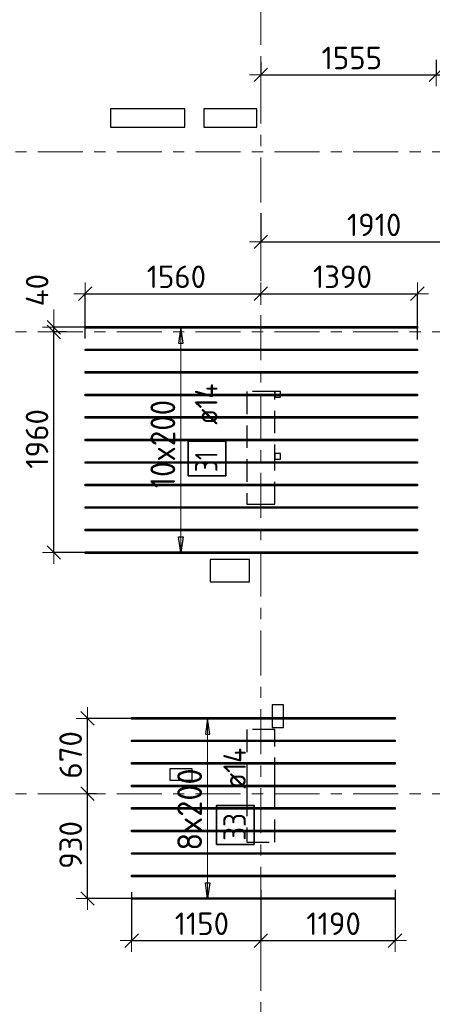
# Model space of a CAD drawing. Header units: metres. Extents: x -38 to 100, y -15 to 19.
# Tile 6 of 63: x 7.01 to 10.67, y 1.43 to 10.17. Entities that reach past the tile are written whole.
import ezdxf

# ---------------------------------------------------------------- set-up
doc = ezdxf.new("R2010")
doc.units = ezdxf.units.M
doc.header["$PDMODE"] = 65
for name, pattern in [('______11', [0.5, 0.4, -0.05, 0, -0.05]), ('______2', [0.27, 0.2, -0.07]), ('______5', [1.1, 0.8, -0.1, 0.1, -0.1])]:
    doc.linetypes.add(name, pattern=pattern)
for name, color, linetype, lineweight in [('XR$2$Осевая линия (1)', 7, '______5', 13), ('XR$3$Перекрытие (1)', 7, 'Continuous', 35), ('XR$3$Размерная линия (1)', 7, 'Continuous', 13), ('XR$5$Стена (1)', 7, 'Continuous', 35)]:
    doc.layers.add(name, color=color, linetype=linetype, lineweight=lineweight)
doc.layers.add('XR$3$Арм.стержн.Доп. Арм верхн.зоны Х', color=7, linetype='Continuous', lineweight=35, true_color=0x8c8cff)
doc.styles.add('ISOCPEUR', font='txt')
doc.dimstyles.new('DIMSTYLE_3', dxfattribs={"dimtxt": 0.2, "dimasz": 0.2, "dimexe": 0, "dimexo": 0, "dimgap": 0.1, "dimtad": 2, "dimdec": 0, "dimlfac": 1000, "dimrnd": 5, "dimzin": 12, "dimdsep": 46, "dimtxsty": 'ISOCPEUR', "dimblk1": 'ALL_ML_STRICH', "dimblk2": 'ALL_ML_STRICH', "dimsah": 1, "dimcen": 0, "dimclrd": 7, "dimclre": 256, "dimclrt": 7, "dimadec": 0, "dimazin": 0, "dimtfac": 1, "dimtdec": 0, "dimtix": 1, "dimtmove": 2, "dimatfit": 3, "dimfxl": 0, "dimtzin": 0, "dimlwd": 0, "dimlwe": -3, "dimarcsym": 0})
doc.dimstyles.new('DIMSTYLE_6', dxfattribs={"dimtxt": 0.2, "dimasz": 0.2, "dimexe": 0, "dimexo": 0, "dimgap": 0.1, "dimtad": 2, "dimdec": 0, "dimlfac": 1000, "dimrnd": 5, "dimzin": 12, "dimdsep": 46, "dimtxsty": 'ISOCPEUR', "dimblk1": 'ALL_ML_STRICH', "dimblk2": 'ALL_ML_STRICH', "dimsah": 1, "dimcen": 0, "dimclrd": 7, "dimclre": 256, "dimclrt": 7, "dimadec": 0, "dimazin": 0, "dimtfac": 1, "dimtdec": 0, "dimtix": 1, "dimtmove": 2, "dimatfit": 3, "dimfxl": 0, "dimtvp": 1.2, "dimtzin": 0, "dimlwd": 0, "dimlwe": -3, "dimarcsym": 0})

# ---------------------------------------------------------------- blocks, each defined once
blk = doc.blocks.new('ALL_ML_STRICH')
at = {"color": 0, "linetype": 'ByBlock', "lineweight": -2}
for p, q in [((0, -0.5), (0, 0.5)), ((-1, 0), (0.5, 0)), ((-0.3, -0.3), (0.3, 0.3))]:
    blk.add_line(p, q, dxfattribs=at)
blk = doc.blocks.new('*D69')
at = {"layer": 'DEFPOINTS', "color": 7, "linetype": 'Continuous', "lineweight": 13, "transparency": 33554687}
for p in [(9.15, 2.4656), (8.002, 2.4443), (8.002, 1.9953)]:
    blk.add_point(p, dxfattribs=at)
at = {"layer": 'XR$3$Размерная линия (1)', "color": 9, "linetype": 'Continuous', "lineweight": -2, "true_color": 0xc7c7c7, "transparency": 33554687}
for p, q in [((8.002, 2.4243), (8.002, 1.9953)), ((9.15, 2.4456), (9.15, 1.9953))]:
    blk.add_line(p, q, dxfattribs=at)
at = {"layer": 'XR$3$Размерная линия (1)', "color": 7, "linetype": 'Continuous', "lineweight": -2, "transparency": 33554687}
blk.add_line((8.002, 1.9953), (9.15, 1.9953), dxfattribs=at)
at = {"layer": 'XR$3$Размерная линия (1)', "color": 7, "linetype": 'Continuous', "lineweight": 13, "transparency": 33554687, "xscale": 0.2, "yscale": 0.2, "zscale": 0.2, "rotation": 180}
blk.add_blockref('ALL_ML_STRICH', (8.002, 1.9953), dxfattribs=at)
at = {"layer": 'XR$3$Размерная линия (1)', "color": 7, "linetype": 'Continuous', "lineweight": 13, "transparency": 33554687, "xscale": 0.2, "yscale": 0.2, "zscale": 0.2}
blk.add_blockref('ALL_ML_STRICH', (9.15, 1.9953), dxfattribs=at)
at = {"layer": 'XR$3$Размерная линия (1)', "color": 7, "linetype": 'Continuous', "lineweight": 13, "transparency": 33554687, "insert": (8.626, 2.1453), "char_height": 0.2, "width": 0.8, "attachment_point": 5, "style": 'ISOCPEUR'}
blk.add_mtext('\\A1;{1150}', dxfattribs=at)
blk = doc.blocks.new('*D70')
at = {"layer": 'DEFPOINTS', "color": 7, "linetype": 'Continuous', "lineweight": 13, "transparency": 33554687}
for p in [(9.15, 2.4656), (10.342, 2.4656), (9.15, 1.9953)]:
    blk.add_point(p, dxfattribs=at)
at = {"layer": 'XR$3$Размерная линия (1)', "color": 9, "linetype": 'Continuous', "lineweight": -2, "true_color": 0xc7c7c7, "transparency": 33554687}
for p, q in [((9.15, 2.4456), (9.15, 1.9953)), ((10.342, 2.4456), (10.342, 1.9953))]:
    blk.add_line(p, q, dxfattribs=at)
at = {"layer": 'XR$3$Размерная линия (1)', "color": 7, "linetype": 'Continuous', "lineweight": -2, "transparency": 33554687}
blk.add_line((9.15, 1.9953), (10.342, 1.9953), dxfattribs=at)
at = {"layer": 'XR$3$Размерная линия (1)', "color": 7, "linetype": 'Continuous', "lineweight": 13, "transparency": 33554687, "xscale": 0.2, "yscale": 0.2, "zscale": 0.2, "rotation": 180}
blk.add_blockref('ALL_ML_STRICH', (9.15, 1.9953), dxfattribs=at)
at = {"layer": 'XR$3$Размерная линия (1)', "color": 7, "linetype": 'Continuous', "lineweight": 13, "transparency": 33554687, "xscale": 0.2, "yscale": 0.2, "zscale": 0.2}
blk.add_blockref('ALL_ML_STRICH', (10.342, 1.9953), dxfattribs=at)
at = {"layer": 'XR$3$Размерная линия (1)', "color": 7, "linetype": 'Continuous', "lineweight": 13, "transparency": 33554687, "insert": (9.796, 2.1453), "char_height": 0.2, "width": 0.8, "attachment_point": 5, "style": 'ISOCPEUR'}
blk.add_mtext('\\A1;{1190}', dxfattribs=at)
blk = doc.blocks.new('*D77')
at = {"layer": 'DEFPOINTS', "color": 7, "linetype": 'Continuous', "lineweight": 13, "transparency": 33554687}
for p in [(7.5899, 7.7401), (9.15, 7.6888), (7.5899, 7.3211)]:
    blk.add_point(p, dxfattribs=at)
at = {"layer": 'XR$3$Размерная линия (1)', "color": 9, "linetype": 'Continuous', "lineweight": -2, "true_color": 0xc7c7c7, "transparency": 33554687}
for p, q in [((7.5899, 7.3411), (7.5899, 7.7401)), ((9.15, 7.7088), (9.15, 7.7401))]:
    blk.add_line(p, q, dxfattribs=at)
at = {"layer": 'XR$3$Размерная линия (1)', "color": 7, "linetype": 'Continuous', "lineweight": -2, "transparency": 33554687}
blk.add_line((7.5899, 7.7401), (9.15, 7.7401), dxfattribs=at)
at = {"layer": 'XR$3$Размерная линия (1)', "color": 7, "linetype": 'Continuous', "lineweight": 13, "transparency": 33554687, "xscale": 0.2, "yscale": 0.2, "zscale": 0.2, "rotation": 180}
blk.add_blockref('ALL_ML_STRICH', (7.5899, 7.7401), dxfattribs=at)
at = {"layer": 'XR$3$Размерная линия (1)', "color": 7, "linetype": 'Continuous', "lineweight": 13, "transparency": 33554687, "xscale": 0.2, "yscale": 0.2, "zscale": 0.2}
blk.add_blockref('ALL_ML_STRICH', (9.15, 7.7401), dxfattribs=at)
at = {"layer": 'XR$3$Размерная линия (1)', "color": 7, "linetype": 'Continuous', "lineweight": 13, "transparency": 33554687, "insert": (8.3999, 7.8901), "char_height": 0.2, "width": 0.8, "attachment_point": 5, "style": 'ISOCPEUR'}
blk.add_mtext('\\A1;{1560}', dxfattribs=at)
blk = doc.blocks.new('*D78')
at = {"layer": 'DEFPOINTS', "color": 7, "linetype": 'Continuous', "lineweight": 13, "transparency": 33554687}
for p in [(9.15, 7.7401), (9.15, 7.6888), (10.5399, 7.3125)]:
    blk.add_point(p, dxfattribs=at)
at = {"layer": 'XR$3$Размерная линия (1)', "color": 9, "linetype": 'Continuous', "lineweight": -2, "true_color": 0xc7c7c7, "transparency": 33554687}
for p, q in [((9.15, 7.7088), (9.15, 7.7401)), ((10.5399, 7.3325), (10.5399, 7.7401))]:
    blk.add_line(p, q, dxfattribs=at)
at = {"layer": 'XR$3$Размерная линия (1)', "color": 7, "linetype": 'Continuous', "lineweight": -2, "transparency": 33554687}
blk.add_line((9.15, 7.7401), (10.5399, 7.7401), dxfattribs=at)
at = {"layer": 'XR$3$Размерная линия (1)', "color": 7, "linetype": 'Continuous', "lineweight": 13, "transparency": 33554687, "xscale": 0.2, "yscale": 0.2, "zscale": 0.2, "rotation": 180}
blk.add_blockref('ALL_ML_STRICH', (9.15, 7.7401), dxfattribs=at)
at = {"layer": 'XR$3$Размерная линия (1)', "color": 7, "linetype": 'Continuous', "lineweight": 13, "transparency": 33554687, "xscale": 0.2, "yscale": 0.2, "zscale": 0.2}
blk.add_blockref('ALL_ML_STRICH', (10.5399, 7.7401), dxfattribs=at)
at = {"layer": 'XR$3$Размерная линия (1)', "color": 7, "linetype": 'Continuous', "lineweight": 13, "transparency": 33554687, "insert": (9.8749, 7.8901), "char_height": 0.2, "width": 0.8, "attachment_point": 5, "style": 'ISOCPEUR'}
blk.add_mtext('\\A1;{1390}', dxfattribs=at)
blk = doc.blocks.new('*D99')
at = {"layer": 'DEFPOINTS', "color": 7, "linetype": 'Continuous', "lineweight": 13, "transparency": 33554687}
for p in [(7.7091, 3.3), (7.6109, 2.369), (8.0443, 2.369)]:
    blk.add_point(p, dxfattribs=at)
at = {"layer": 'XR$3$Размерная линия (1)', "color": 9, "linetype": 'Continuous', "lineweight": -2, "true_color": 0xc7c7c7, "transparency": 33554687}
for p, q in [((7.6891, 3.3), (7.6109, 3.3)), ((8.0243, 2.369), (7.6109, 2.369))]:
    blk.add_line(p, q, dxfattribs=at)
at = {"layer": 'XR$3$Размерная линия (1)', "color": 7, "linetype": 'Continuous', "lineweight": -2, "transparency": 33554687}
blk.add_line((7.6109, 2.369), (7.6109, 3.3), dxfattribs=at)
at = {"layer": 'XR$3$Размерная линия (1)', "color": 7, "linetype": 'Continuous', "lineweight": 13, "transparency": 33554687, "xscale": 0.2, "yscale": 0.2, "zscale": 0.2}
for p, rotation in [((7.6109, 3.3), 90), ((7.6109, 2.369), 270)]:
    blk.add_blockref('ALL_ML_STRICH', p, dxfattribs=dict(at, rotation=rotation))
at = {"layer": 'XR$3$Размерная линия (1)', "color": 7, "linetype": 'Continuous', "lineweight": 13, "transparency": 33554687, "insert": (7.4609, 2.8445), "char_height": 0.2, "width": 0.6, "attachment_point": 5, "rotation": 90, "style": 'ISOCPEUR'}
blk.add_mtext('\\A1;{930}', dxfattribs=at)
blk = doc.blocks.new('*D100')
at = {"layer": 'DEFPOINTS', "color": 7, "linetype": 'Continuous', "lineweight": 13, "transparency": 33554687}
for p in [(8.0592, 3.969), (7.6109, 3.3), (7.7091, 3.3)]:
    blk.add_point(p, dxfattribs=at)
at = {"layer": 'XR$3$Размерная линия (1)', "color": 9, "linetype": 'Continuous', "lineweight": -2, "true_color": 0xc7c7c7, "transparency": 33554687}
for p, q in [((8.0392, 3.969), (7.6109, 3.969)), ((7.6891, 3.3), (7.6109, 3.3))]:
    blk.add_line(p, q, dxfattribs=at)
at = {"layer": 'XR$3$Размерная линия (1)', "color": 7, "linetype": 'Continuous', "lineweight": -2, "transparency": 33554687}
blk.add_line((7.6109, 3.3), (7.6109, 3.969), dxfattribs=at)
at = {"layer": 'XR$3$Размерная линия (1)', "color": 7, "linetype": 'Continuous', "lineweight": 13, "transparency": 33554687, "xscale": 0.2, "yscale": 0.2, "zscale": 0.2}
for p, rotation in [((7.6109, 3.969), 90), ((7.6109, 3.3), 270)]:
    blk.add_blockref('ALL_ML_STRICH', p, dxfattribs=dict(at, rotation=rotation))
at = {"layer": 'XR$3$Размерная линия (1)', "color": 7, "linetype": 'Continuous', "lineweight": 13, "transparency": 33554687, "insert": (7.4609, 3.6445), "char_height": 0.2, "width": 0.6, "attachment_point": 5, "rotation": 90, "style": 'ISOCPEUR'}
blk.add_mtext('\\A1;{670}', dxfattribs=at)
blk = doc.blocks.new('*D101')
at = {"layer": 'DEFPOINTS', "color": 7, "linetype": 'Continuous', "lineweight": 13, "transparency": 33554687}
for p in [(7.44, 7.4), (7.3119, 5.4412), (7.7041, 5.4412)]:
    blk.add_point(p, dxfattribs=at)
at = {"layer": 'XR$3$Размерная линия (1)', "color": 9, "linetype": 'Continuous', "lineweight": -2, "true_color": 0xc7c7c7, "transparency": 33554687}
for p, q in [((7.42, 7.4), (7.3119, 7.4)), ((7.6841, 5.4412), (7.3119, 5.4412))]:
    blk.add_line(p, q, dxfattribs=at)
at = {"layer": 'XR$3$Размерная линия (1)', "color": 7, "linetype": 'Continuous', "lineweight": -2, "transparency": 33554687}
blk.add_line((7.3119, 5.4412), (7.3119, 7.4), dxfattribs=at)
at = {"layer": 'XR$3$Размерная линия (1)', "color": 7, "linetype": 'Continuous', "lineweight": 13, "transparency": 33554687, "xscale": 0.2, "yscale": 0.2, "zscale": 0.2}
for p, rotation in [((7.3119, 7.4), 90), ((7.3119, 5.4412), 270)]:
    blk.add_blockref('ALL_ML_STRICH', p, dxfattribs=dict(at, rotation=rotation))
at = {"layer": 'XR$3$Размерная линия (1)', "color": 7, "linetype": 'Continuous', "lineweight": 13, "transparency": 33554687, "insert": (7.1619, 6.4506), "char_height": 0.2, "width": 0.8, "attachment_point": 5, "rotation": 90, "style": 'ISOCPEUR'}
blk.add_mtext('\\A1;{1960}', dxfattribs=at)
blk = doc.blocks.new('*D102')
at = {"layer": 'DEFPOINTS', "color": 7, "linetype": 'Continuous', "lineweight": 13, "transparency": 33554687}
for p in [(7.6333, 7.4412), (7.3119, 7.4), (7.44, 7.4)]:
    blk.add_point(p, dxfattribs=at)
at = {"layer": 'XR$3$Размерная линия (1)', "color": 9, "linetype": 'Continuous', "lineweight": -2, "true_color": 0xc7c7c7, "transparency": 33554687}
for p, q in [((7.6133, 7.4412), (7.3119, 7.4412)), ((7.42, 7.4), (7.3119, 7.4))]:
    blk.add_line(p, q, dxfattribs=at)
at = {"layer": 'XR$3$Размерная линия (1)', "color": 7, "linetype": 'Continuous', "lineweight": -2, "transparency": 33554687}
blk.add_line((7.3119, 7.4), (7.3119, 7.4412), dxfattribs=at)
at = {"layer": 'XR$3$Размерная линия (1)', "color": 7, "linetype": 'Continuous', "lineweight": 13, "transparency": 33554687, "xscale": 0.2, "yscale": 0.2, "zscale": 0.2}
for p, rotation in [((7.3119, 7.4), 270), ((7.3119, 7.4412), 90)]:
    blk.add_blockref('ALL_ML_STRICH', p, dxfattribs=dict(at, rotation=rotation))
at = {"layer": 'XR$3$Размерная линия (1)', "color": 7, "linetype": 'Continuous', "lineweight": 13, "transparency": 33554687, "insert": (7.1629, 7.7716), "char_height": 0.2, "width": 0.4, "attachment_point": 5, "rotation": 90, "style": 'ISOCPEUR'}
blk.add_mtext('\\A1;{40}', dxfattribs=at)
blk = doc.blocks.new('*D122')
at = {"layer": 'DEFPOINTS', "color": 7, "linetype": 'Continuous', "lineweight": 13, "transparency": 33554687}
for p in [(9.15, 9.8156), (10.7055, 9.837), (9.15, 9.683)]:
    blk.add_point(p, dxfattribs=at)
at = {"layer": 'XR$3$Размерная линия (1)', "color": 9, "linetype": 'Continuous', "lineweight": -2, "true_color": 0xc7c7c7, "transparency": 33554687}
for p, q in [((9.15, 9.7956), (9.15, 9.683)), ((10.7055, 9.817), (10.7055, 9.683))]:
    blk.add_line(p, q, dxfattribs=at)
at = {"layer": 'XR$3$Размерная линия (1)', "color": 7, "linetype": 'Continuous', "lineweight": -2, "transparency": 33554687}
blk.add_line((9.15, 9.683), (10.7055, 9.683), dxfattribs=at)
at = {"layer": 'XR$3$Размерная линия (1)', "color": 7, "linetype": 'Continuous', "lineweight": 13, "transparency": 33554687, "xscale": 0.2, "yscale": 0.2, "zscale": 0.2, "rotation": 180}
blk.add_blockref('ALL_ML_STRICH', (9.15, 9.683), dxfattribs=at)
at = {"layer": 'XR$3$Размерная линия (1)', "color": 7, "linetype": 'Continuous', "lineweight": 13, "transparency": 33554687, "xscale": 0.2, "yscale": 0.2, "zscale": 0.2}
blk.add_blockref('ALL_ML_STRICH', (10.7055, 9.683), dxfattribs=at)
at = {"layer": 'XR$3$Размерная линия (1)', "color": 7, "linetype": 'Continuous', "lineweight": 13, "transparency": 33554687, "insert": (9.9577, 9.833), "char_height": 0.2, "width": 0.8, "attachment_point": 5, "style": 'ISOCPEUR'}
blk.add_mtext('\\A1;{1555}', dxfattribs=at)
blk = doc.blocks.new('*D123')
at = {"layer": 'DEFPOINTS', "color": 7, "linetype": 'Continuous', "lineweight": 13, "transparency": 33554687}
for p in [(10.7055, 9.837), (14.6055, 9.833), (10.7055, 9.683)]:
    blk.add_point(p, dxfattribs=at)
at = {"layer": 'XR$3$Размерная линия (1)', "color": 9, "linetype": 'Continuous', "lineweight": -2, "true_color": 0xc7c7c7, "transparency": 33554687}
for p, q in [((10.7055, 9.817), (10.7055, 9.683)), ((14.6055, 9.813), (14.6055, 9.683))]:
    blk.add_line(p, q, dxfattribs=at)
at = {"layer": 'XR$3$Размерная линия (1)', "color": 7, "linetype": 'Continuous', "lineweight": -2, "transparency": 33554687}
blk.add_line((10.7055, 9.683), (14.6055, 9.683), dxfattribs=at)
at = {"layer": 'XR$3$Размерная линия (1)', "color": 7, "linetype": 'Continuous', "lineweight": 13, "transparency": 33554687, "xscale": 0.2, "yscale": 0.2, "zscale": 0.2, "rotation": 180}
blk.add_blockref('ALL_ML_STRICH', (10.7055, 9.683), dxfattribs=at)
at = {"layer": 'XR$3$Размерная линия (1)', "color": 7, "linetype": 'Continuous', "lineweight": 13, "transparency": 33554687, "xscale": 0.2, "yscale": 0.2, "zscale": 0.2}
blk.add_blockref('ALL_ML_STRICH', (14.6055, 9.683), dxfattribs=at)
at = {"layer": 'XR$3$Размерная линия (1)', "color": 7, "linetype": 'Continuous', "lineweight": 13, "transparency": 33554687, "insert": (12.6655, 9.833), "char_height": 0.2, "width": 0.8, "attachment_point": 5, "style": 'ISOCPEUR'}
blk.add_mtext('\\A1;{3900}', dxfattribs=at)
blk = doc.blocks.new('*D126')
at = {"layer": 'DEFPOINTS', "color": 7, "linetype": 'Continuous', "lineweight": 13, "transparency": 33554687}
for p in [(9.15, 8.4761), (11.0619, 8.4404), (9.15, 8.201)]:
    blk.add_point(p, dxfattribs=at)
at = {"layer": 'XR$3$Размерная линия (1)', "color": 9, "linetype": 'Continuous', "lineweight": -2, "true_color": 0xc7c7c7, "transparency": 33554687}
for p, q in [((9.15, 8.4561), (9.15, 8.201)), ((11.0619, 8.4204), (11.0619, 8.201))]:
    blk.add_line(p, q, dxfattribs=at)
at = {"layer": 'XR$3$Размерная линия (1)', "color": 7, "linetype": 'Continuous', "lineweight": -2, "transparency": 33554687}
blk.add_line((9.15, 8.201), (11.0619, 8.201), dxfattribs=at)
at = {"layer": 'XR$3$Размерная линия (1)', "color": 7, "linetype": 'Continuous', "lineweight": 13, "transparency": 33554687, "xscale": 0.2, "yscale": 0.2, "zscale": 0.2, "rotation": 180}
blk.add_blockref('ALL_ML_STRICH', (9.15, 8.201), dxfattribs=at)
at = {"layer": 'XR$3$Размерная линия (1)', "color": 7, "linetype": 'Continuous', "lineweight": 13, "transparency": 33554687, "xscale": 0.2, "yscale": 0.2, "zscale": 0.2}
blk.add_blockref('ALL_ML_STRICH', (11.0619, 8.201), dxfattribs=at)
at = {"layer": 'XR$3$Размерная линия (1)', "color": 7, "linetype": 'Continuous', "lineweight": 13, "transparency": 33554687, "insert": (10.156, 8.351), "char_height": 0.2, "width": 0.8, "attachment_point": 5, "style": 'ISOCPEUR'}
blk.add_mtext('\\A1;{1910}', dxfattribs=at)

msp = doc.modelspace()

# ---------------------------------------------------------------- linework, layer by layer
at = {"layer": 'XR$2$Осевая линия (1)', "color": 253, "linetype": '______11', "lineweight": 13, "true_color": 0xa0a0a0, "transparency": 33554687}
for p, q in [((9.15, -2.65), (9.15, 18.35)), ((-2.63, 9), (62.6, 9)), ((-2.63, 7.4), (62.6, 7.4)), ((-2.63, 3.3), (62.6, 3.3))]:
    msp.add_line(p, q, dxfattribs=at)
at = {"layer": 'XR$3$Арм.стержн.Доп. Арм верхн.зоны Х', "color": 253, "linetype": 'Continuous', "lineweight": -3, "true_color": 0xa0a0a0, "transparency": 33554687}
for p, q in [((8.4396, 7.4412), (8.3396, 7.4412)), ((8.4396, 7.4412), (8.5396, 7.4412)), ((8.4396, 5.4412), (8.3396, 5.4412)), ((8.4396, 5.4412), (8.5396, 5.4412)), ((8.6776, 3.969), (8.5776, 3.969)), ((8.6776, 3.969), (8.7776, 3.969)), ((8.6776, 2.369), (8.5776, 2.369)), ((8.6776, 2.369), (8.7776, 2.369))]:
    msp.add_line(p, q, dxfattribs=at)
at = {"layer": 'XR$3$Арм.стержн.Доп. Арм верхн.зоны Х', "color": 7, "linetype": 'Continuous', "lineweight": 25, "transparency": 33554687}
for p, q in [((8.4396, 7.4412), (8.4196, 7.3012)), ((8.4596, 7.3012), (8.4396, 7.4412)), ((8.4196, 7.3012), (8.4596, 7.3012)), ((8.4396, 5.4412), (8.4196, 5.5812)), ((8.4196, 5.5812), (8.4596, 5.5812)), ((8.4596, 5.5812), (8.4396, 5.4412)), ((8.6776, 3.969), (8.6576, 3.829)), ((8.6976, 3.829), (8.6776, 3.969)), ((8.6576, 3.829), (8.6976, 3.829)), ((8.6776, 2.369), (8.6576, 2.509)), ((8.6576, 2.509), (8.6976, 2.509)), ((8.6976, 2.509), (8.6776, 2.369))]:
    msp.add_line(p, q, dxfattribs=at)
at = {"layer": 'XR$3$Арм.стержн.Доп. Арм верхн.зоны Х', "color": 7, "linetype": 'Continuous', "lineweight": 13, "transparency": 33554687}
for p, q in [((8.4396, 7.4412), (8.4396, 7.4412)), ((8.4396, 5.4412), (8.4396, 7.4412)), ((8.4396, 5.4412), (8.4396, 5.4412)), ((8.6776, 3.969), (8.6776, 3.969)), ((8.6776, 2.369), (8.6776, 3.969)), ((8.6776, 2.369), (8.6776, 2.369))]:
    msp.add_line(p, q, dxfattribs=at)
at = {"layer": 'XR$3$Арм.стержн.Доп. Арм верхн.зоны Х', "color": 7, "linetype": 'Continuous', "lineweight": 25, "transparency": 33554687}
for points in [[(10.5399, 7.4342), (7.5899, 7.4342), (7.5899, 7.4482), (10.5399, 7.4482), (10.5399, 7.4342)], [(10.5399, 7.2342), (7.5899, 7.2342), (7.5899, 7.2482), (10.5399, 7.2482), (10.5399, 7.2342)], [(10.5399, 7.0342), (7.5899, 7.0342), (7.5899, 7.0482), (10.5399, 7.0482), (10.5399, 7.0342)], [(10.5399, 6.8342), (7.5899, 6.8342), (7.5899, 6.8482), (10.5399, 6.8482), (10.5399, 6.8342)], [(10.5399, 6.6342), (7.5899, 6.6342), (7.5899, 6.6482), (10.5399, 6.6482), (10.5399, 6.6342)], [(10.5399, 6.4342), (7.5899, 6.4342), (7.5899, 6.4482), (10.5399, 6.4482), (10.5399, 6.4342)], [(10.5399, 6.2342), (7.5899, 6.2342), (7.5899, 6.2482), (10.5399, 6.2482), (10.5399, 6.2342)], [(10.5399, 6.0342), (7.5899, 6.0342), (7.5899, 6.0482), (10.5399, 6.0482), (10.5399, 6.0342)], [(10.5399, 5.8342), (7.5899, 5.8342), (7.5899, 5.8482), (10.5399, 5.8482), (10.5399, 5.8342)], [(10.5399, 5.6342), (7.5899, 5.6342), (7.5899, 5.6482), (10.5399, 5.6482), (10.5399, 5.6342)], [(10.5399, 5.4342), (7.5899, 5.4342), (7.5899, 5.4482), (10.5399, 5.4482), (10.5399, 5.4342)], [(10.342, 3.962), (8.002, 3.962), (8.002, 3.976), (10.342, 3.976), (10.342, 3.962)], [(10.342, 3.762), (8.002, 3.762), (8.002, 3.776), (10.342, 3.776), (10.342, 3.762)], [(10.342, 3.562), (8.002, 3.562), (8.002, 3.576), (10.342, 3.576), (10.342, 3.562)], [(10.342, 3.362), (8.002, 3.362), (8.002, 3.376), (10.342, 3.376), (10.342, 3.362)], [(10.342, 3.162), (8.002, 3.162), (8.002, 3.176), (10.342, 3.176), (10.342, 3.162)], [(10.342, 2.962), (8.002, 2.962), (8.002, 2.976), (10.342, 2.976), (10.342, 2.962)], [(10.342, 2.762), (8.002, 2.762), (8.002, 2.776), (10.342, 2.776), (10.342, 2.762)], [(10.342, 2.562), (8.002, 2.562), (8.002, 2.576), (10.342, 2.576), (10.342, 2.562)], [(10.342, 2.362), (8.002, 2.362), (8.002, 2.376), (10.342, 2.376), (10.342, 2.362)]]:
    msp.add_lwpolyline(points, dxfattribs=at)
at = {"layer": 'XR$3$Арм.стержн.Доп. Арм верхн.зоны Х', "color": 7, "linetype": 'Continuous', "lineweight": 35, "transparency": 33554687}
for points in [[(8.8387, 6.1235), (8.8387, 6.4302), (8.5053, 6.4302), (8.5053, 6.1235), (8.8387, 6.1235)], [(9.0903, 2.849), (9.0903, 3.1956), (8.757, 3.1956), (8.757, 2.849), (9.0903, 2.849)]]:
    msp.add_lwpolyline(points, dxfattribs=at)
at = {"layer": 'XR$3$Перекрытие (1)', "color": 7, "linetype": 'Continuous', "lineweight": 25, "transparency": 33554687}
for p, q in [((7.815, 9.38), (7.815, 9.22)), ((8.475, 9.38), (7.815, 9.38)), ((8.475, 9.22), (8.475, 9.38)), ((8.645, 9.38), (8.645, 9.22)), ((9.115, 9.38), (8.645, 9.38)), ((9.115, 9.22), (9.115, 9.38)), ((7.815, 9.22), (8.475, 9.22)), ((8.645, 9.22), (9.115, 9.22)), ((9.275, 6.87), (9.275, 6.82)), ((9.325, 6.87), (9.275, 6.87)), ((9.275, 6.82), (9.325, 6.82)), ((9.325, 6.82), (9.325, 6.87)), ((9.275, 6.32), (9.275, 6.27)), ((9.325, 6.32), (9.275, 6.32)), ((9.325, 6.27), (9.325, 6.32)), ((9.275, 6.27), (9.325, 6.27)), ((8.7, 5.38), (8.7, 5.18)), ((9.05, 5.38), (8.7, 5.38)), ((9.05, 5.18), (9.05, 5.38)), ((8.7, 5.18), (9.05, 5.18)), ((9.25, 4.0881), (9.25, 3.8881)), ((9.35, 4.0881), (9.25, 4.0881)), ((9.35, 3.8881), (9.35, 4.0881)), ((9.25, 3.8881), (9.35, 3.8881)), ((8.3403, 3.521), (8.3403, 3.421)), ((8.5403, 3.521), (8.3403, 3.521)), ((8.5403, 3.421), (8.5403, 3.521)), ((8.3403, 3.421), (8.5403, 3.421))]:
    msp.add_line(p, q, dxfattribs=at)
at = {"layer": 'XR$5$Стена (1)', "color": 253, "linetype": '______2', "lineweight": -3, "true_color": 0xa0a0a0, "transparency": 33554687}
for p, q in [((9.025, 6.87), (9.025, 5.87)), ((9.275, 6.87), (9.025, 6.87)), ((9.275, 6.2), (9.275, 6.87)), ((9.275, 5.87), (9.275, 6.2)), ((9.025, 5.87), (9.155, 5.87)), ((9.155, 5.87), (9.175, 5.87)), ((9.175, 5.87), (9.275, 5.87)), ((9.025, 3.87), (9.025, 3.42)), ((9.275, 3.87), (9.025, 3.87)), ((9.275, 3.42), (9.275, 3.87)), ((9.025, 3.42), (9.025, 3.3)), ((9.275, 3.3), (9.275, 3.42)), ((9.025, 3.3), (9.025, 2.87)), ((9.275, 2.87), (9.275, 3.3)), ((9.025, 2.87), (9.105, 2.87)), ((9.025, 2.87), (9.275, 2.87))]:
    msp.add_line(p, q, dxfattribs=at)

# ---------------------------------------------------------------- texts
at = {"layer": 'XR$3$Арм.стержн.Доп. Арм верхн.зоны Х', "color": 7, "linetype": 'Continuous', "lineweight": 25, "transparency": 33554687, "char_height": 0.2, "attachment_point": 7, "rotation": 90, "style": 'ISOCPEUR'}
for s, insert, width in [('\\W0.89; ø14 ', (8.7653, 6.4635), 0.769432), ('\\W0.75;31', (8.7653, 6.1568), 0.314854), ('\\W0.89; ø14 ', (9.017, 3.229), 0.769432), ('\\W0.87;33', (9.017, 2.8823), 0.367208)]:
    msp.add_mtext(s, dxfattribs=dict(at, insert=insert, width=width))
at = {"layer": 'XR$3$Арм.стержн.Доп. Арм верхн.зоны Х', "color": 7, "linetype": 'Continuous', "lineweight": 13, "transparency": 33554687, "char_height": 0.22, "attachment_point": 7, "rotation": 90, "style": 'ISOCPEUR'}
for s, insert, width in [('\\W0.91;10x200', (8.3896, 6.0122), 0.979318), ('\\W0.95;8x200', (8.6276, 2.795), 0.873359)]:
    msp.add_mtext(s, dxfattribs=dict(at, insert=insert, width=width))

# ---------------------------------------------------------------- dimensions: what is measured, and where the dimension line sits
at = {"layer": 'XR$3$Размерная линия (1)', "color": 7, "linetype": 'Continuous', "lineweight": 13, "transparency": 33554687}
for base, p1, p2, picture, middle in [((10.70546, 9.68304), (9.15, 9.79561), (10.70546, 9.81697), '*D122', (9.95773, 9.83304)), ((14.6055, 9.683), (10.7055, 9.817), (14.6055, 9.813), '*D123', (12.6655, 9.833)), ((11.0619, 8.201), (9.15, 8.4561), (11.0619, 8.4204), '*D126', (10.156, 8.351)), ((9.15, 7.7401), (7.5899, 7.3411), (9.15, 7.7088), '*D77', (8.3999, 7.8901)), ((10.5399, 7.7401), (9.15, 7.7088), (10.5399, 7.3325), '*D78', (9.8749, 7.8901)), ((9.15, 1.9953), (8.002, 2.4243), (9.15, 2.4456), '*D69', (8.626, 2.1453)), ((10.342, 1.9953), (9.15, 2.4456), (10.342, 2.4456), '*D70', (9.796, 2.1453))]:
    dim = msp.add_linear_dim(base=base, p1=p1, p2=p2, dimstyle='DIMSTYLE_3', override={"dimpost": '<>', "dimclrd": 7, "dimclre": 9, "dimclrt": 7, "dimlwd": 0, "dimlwe": 65533}, dxfattribs=at)
    dim.commit()
    dim.dimension.update_dxf_attribs({"geometry": picture, "text_midpoint": middle, "dimtype": 160})
for base, p1, p2, dimstyle, picture, middle in [((7.3119, 7.4412), (7.42, 7.4), (7.6133, 7.4412), 'DIMSTYLE_6', '*D102', (7.1629, 7.7716)), ((7.3119, 7.4), (7.6841, 5.4412), (7.42, 7.4), 'DIMSTYLE_3', '*D101', (7.1619, 6.4506)), ((7.6109, 3.969), (7.6891, 3.3), (8.0392, 3.969), 'DIMSTYLE_3', '*D100', (7.4609, 3.6445)), ((7.6109, 3.3), (8.0243, 2.369), (7.6891, 3.3), 'DIMSTYLE_3', '*D99', (7.4609, 2.8445))]:
    dim = msp.add_linear_dim(base=base, p1=p1, p2=p2, angle=90, dimstyle=dimstyle, override={"dimpost": '<>', "dimclrd": 7, "dimclre": 9, "dimclrt": 7, "dimlwd": 0, "dimlwe": 65533}, dxfattribs=at)
    dim.commit()
    dim.dimension.update_dxf_attribs({"geometry": picture, "text_midpoint": middle, "dimtype": 160})

doc.saveas('drawing.dxf')
